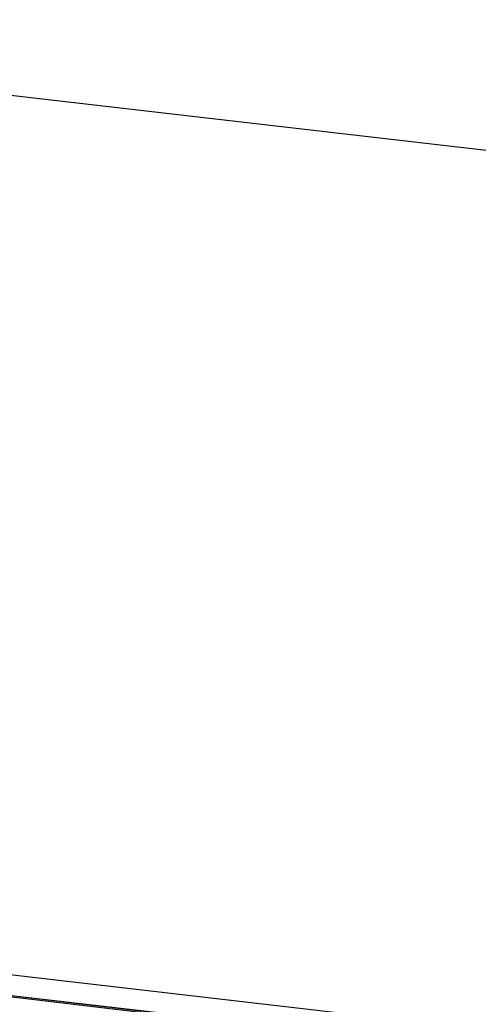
# Model space of a CAD drawing. Header units: feet. Extents: x -79 to 198, y -22 to 181.
# Tile 103 of 256: x 52.275 to 52.592, y 16.79 to 17.47. Entities that reach past the tile are written whole.
import ezdxf

# ---------------------------------------------------------------- set-up
doc = ezdxf.new("R2010")
doc.units = ezdxf.units.FT
doc.layers.add('A-LINEA', color=7, linetype='CONTINUOUS')

msp = doc.modelspace()

# ---------------------------------------------------------------- linework, layer by layer
at = {"layer": 'A-LINEA'}
msp.add_line((55.96, 16.9911), (52.2667, 17.4178), dxfattribs=at)
msp.add_line((55.96, 16.9911), (52.2667, 17.4178), dxfattribs=at)
for points in [[(26.7067, 23.3511), (28.04, 21.6178), (31.0267, 20.8311), (34.0133, 20.0978), (37.0133, 19.4044), (40.0267, 18.7778), (43.0533, 18.2044), (46.0933, 17.6844), (49.1467, 17.2178), (52.2, 16.8044), (55.2533, 16.4444), (58.32, 16.1511), (60.4, 16.0178), (62.48, 15.9511), (64.5467, 15.9244), (66.6267, 15.9511), (68.7067, 16.0178), (70.7867, 16.1511), (72.8533, 16.3244), (74.92, 16.5511), (76.9867, 16.8178), (79.04, 17.1511), (81.08, 17.5244), (83.12, 17.9378)], [(26.7067, 23.3511), (28.04, 21.6178), (31.0267, 20.8311), (34.0133, 20.0978), (37.0133, 19.4044), (40.0267, 18.7778), (43.0533, 18.2044), (46.0933, 17.6844), (49.1467, 17.2178), (52.2, 16.8044), (55.2533, 16.4444), (58.32, 16.1511), (60.4, 16.0178), (62.48, 15.9511), (64.5467, 15.9244), (66.6267, 15.9511), (68.7067, 16.0178), (70.7867, 16.1511), (72.8533, 16.3244), (74.92, 16.5511), (76.9867, 16.8178), (79.04, 17.1511), (81.08, 17.5244), (83.12, 17.9378)], [(56, 16.3644), (52.08, 16.8178), (52.08, 16.8311), (52.0933, 16.8311), (56, 16.3778), (56, 16.3644)], [(56, 16.3644), (52.08, 16.8178), (52.08, 16.8311), (52.0933, 16.8311), (56, 16.3778), (56, 16.3644)], [(56, 16.3378), (52.08, 16.7911), (52.08, 16.8044), (52.08, 16.8178), (56, 16.3511), (56, 16.3378)], [(56, 16.3378), (52.08, 16.7911), (52.08, 16.8044), (52.08, 16.8178), (56, 16.3511), (56, 16.3378)]]:
    msp.add_lwpolyline(points, dxfattribs=at)

doc.saveas('drawing.dxf')
